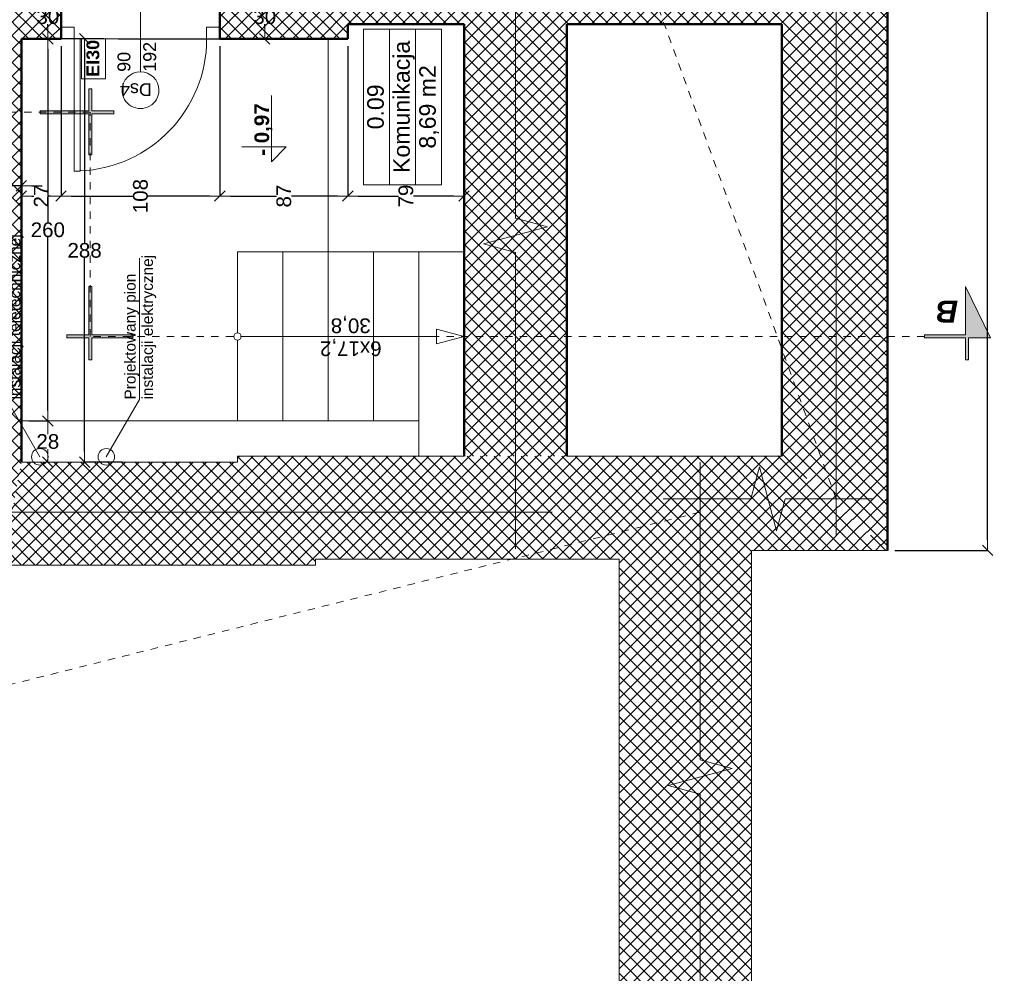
# Model space of a CAD drawing. Header units: millimetres. Extents: x 309006 to 595006, y -33000 to 67000.
# Tile 36 of 55: x 458201 to 464896, y 10075 to 16562. Entities that reach past the tile are written whole.
import ezdxf
from ezdxf.enums import TextEntityAlignment as Align

# ---------------------------------------------------------------- set-up
doc = ezdxf.new("R2010")
doc.units = ezdxf.units.MM
doc.header["$MEASUREMENT"] = 0
doc.linetypes.add('Przerywana 1_100', pattern=[100, 50, -50])
for name, color, linetype in [('Drzwi ArchiCAD', 7, 'Continuous'), ('Opisy', 7, 'Continuous'), ('Schody', 7, 'Continuous'), ('Wymiary', 7, 'Continuous'), ('Ściany', 7, 'Continuous')]:
    doc.layers.add(name, color=color, linetype=linetype)
for name, color, linetype, lineweight in [('Drzwi ArchiCAD_Nr_pióra__21', 7, 'Continuous', 50), ('Drzwi ArchiCAD_Nr_pióra__3', 7, 'Continuous', 20), ('Drzwi ArchiCAD_Nr_pióra__4', 7, 'Continuous', 20), ('Instalacje_Nr_pióra__120', 7, 'Continuous', 5), ('Instalacje_Nr_pióra__236', 30, 'Continuous', 5), ('Instalacje_Nr_pióra__237', 214, 'Continuous', 5), ('Metryczki pomieszczeń ArchiCADa_Nr_pióra__6', 7, 'Continuous', 13), ('Opisy_Nr_pióra__120', 7, 'Continuous', 5), ('Opisy_Nr_pióra__20', 1, 'Continuous', 13), ('Poziomy_Nr_pióra__6', 7, 'Continuous', 13), ('Schody_Nr_pióra__23', 7, 'Continuous', 5), ('Schody_Nr_pióra__3', 7, 'Continuous', 20), ('Znaczniki drzwi ArchiCADa_Nr_pióra__5', 7, 'Continuous', 5), ('Znaczniki_Nr_pióra__6', 7, 'Continuous', 13), ('Ściany_Nr_pióra__21', 7, 'Continuous', 50)]:
    doc.layers.add(name, color=color, linetype=linetype, lineweight=lineweight)
for name, color, linetype, lineweight, true_color in [('Drzwi ArchiCAD_Nr_pióra__82', 7, 'Continuous', 5, 0x4b4b4b), ('Opisy_Nr_pióra__82', 7, 'Continuous', 5, 0x4b4b4b), ('Schody_Nr_pióra__43', 7, 'Continuous', 5, 0x4b4b4b), ('Ściany_Nr_pióra__102', 7, 'Continuous', 5, 0x8c8c8c)]:
    doc.layers.add(name, color=color, linetype=linetype, lineweight=lineweight, true_color=true_color)
doc.styles.add('GENERATED_STYLE_1', font='arial.ttf')
doc.styles.add('GENERATED_STYLE_2', font='arial.ttf')
doc.styles.add('GENERATED_STYLE_3', font='arial.ttf')
doc.dimstyles.new('GENERATED_STYLE__1', dxfattribs={"dimtxt": 100, "dimasz": 71.25, "dimexe": 0.18, "dimexo": 50, "dimgap": 0.09, "dimtad": 1, "dimdec": 0, "dimlfac": 0.1, "dimzin": 0, "dimdsep": 46, "dimtxsty": 'GENERATED_STYLE_1', "dimblk": 'ARROWHEAD_6', "dimblk1": 'ARROWHEAD_6', "dimblk2": 'ARROWHEAD_6', "dimcen": 0.09, "dimclrd": 7, "dimclre": 7, "dimclrt": 7, "dimazin": 0, "dimtfac": 1, "dimtdec": 4, "dimtmove": 0, "dimatfit": 3, "dimfxl": 1, "dimtolj": 1, "dimtzin": 0, "dimarcsym": 0})
doc.dimstyles.new('GENERATED_STYLE__2', dxfattribs={"dimtxt": 100, "dimasz": 71.25, "dimexe": 0.18, "dimexo": 50, "dimgap": 0.09, "dimtad": 1, "dimtih": 1, "dimtoh": 1, "dimdec": 0, "dimlfac": 0.1, "dimzin": 0, "dimdsep": 46, "dimtxsty": 'GENERATED_STYLE_1', "dimblk": 'ARROWHEAD_6', "dimblk1": 'ARROWHEAD_6', "dimblk2": 'ARROWHEAD_6', "dimcen": 0.09, "dimclrd": 7, "dimclre": 7, "dimclrt": 7, "dimazin": 0, "dimtfac": 1, "dimtdec": 4, "dimtmove": 0, "dimatfit": 3, "dimfxl": 1, "dimtolj": 1, "dimtzin": 0, "dimarcsym": 0})
pattern_1 = [(45, (0, 0), (-45.961939, 45.961939), []), (135, (0, 0), (45.961939, 45.961939), [])]
pattern_2 = [(135, (465709.09, -272436.916), (-45.961939, -45.961939), []), (225, (465709.09, -272436.916), (-45.961939, 45.961939), [])]

# ---------------------------------------------------------------- blocks, each defined once
blk = doc.blocks.new('Komunikacja_0.09_45', base_point=(288405.9, 4905.9))
at = {"layer": 'Metryczki pomieszczeń ArchiCADa_Nr_pióra__6', "linetype": 'Continuous'}
for p, q in [((287876, 5171.1), (288935.7, 5171.1)), ((287876, 4994.3), (287876, 5171.1)), ((288935.7, 5171.1), (288935.7, 4994.3)), ((288935.7, 4994.3), (287876, 4994.3)), ((287876, 4994.3), (288935.7, 4994.3)), ((287876, 4817.5), (287876, 4994.3)), ((288935.7, 4994.3), (288935.7, 4817.5)), ((288935.7, 4817.5), (287876, 4817.5)), ((287876, 4817.5), (288935.7, 4817.5)), ((287876, 4640.7), (287876, 4817.5)), ((288935.7, 4817.5), (288935.7, 4640.7)), ((288935.7, 4640.7), (287876, 4640.7))]:
    blk.add_line(p, q, dxfattribs=at)
at = {"layer": 'Metryczki pomieszczeń ArchiCADa_Nr_pióra__6'}
for tag, style, p in [('ROOM_NUMBER', 'GENERATED_STYLE_2', (288405.9, 5145.4)), ('ROOM_NAME', 'GENERATED_STYLE_2', (288405.9, 4968.6)), ('ROOM_AREA', 'GENERATED_STYLE_1', (288405.9, 4791.8))]:
    blk.add_attdef(tag, text='', height=112.5, dxfattribs=dict(at, style=style)).set_placement(p, align=Align.TOP_CENTER)
blk = doc.blocks.new('D1 Drzwi proste 13_2')
at = {"layer": 'Drzwi ArchiCAD_Nr_pióra__21', "linetype": 'Continuous'}
for p, q in [((-540, 0), (-540, -80)), ((540, 0), (540, -80))]:
    blk.add_line(p, q, dxfattribs=at)
at = {"layer": 'Drzwi ArchiCAD_Nr_pióra__3', "linetype": 'Continuous'}
blk.add_arc((450, 0), 900, 92.54732, 180, dxfattribs=at)
at = {"layer": 'Drzwi ArchiCAD_Nr_pióra__4', "linetype": 'Continuous'}
for p, q in [((450, 900), (410, 900)), ((410, 900), (410, 0)), ((450, 0), (450, 900)), ((-450, 0), (-540, 0)), ((-540, 0), (-540, -80)), ((-450, -80), (-450, 0)), ((410, 0), (450, 0)), ((540, 0), (450, 0)), ((450, 0), (450, -80)), ((540, -80), (540, 0)), ((-540, -80), (-450, -80)), ((450, -80), (540, -80))]:
    blk.add_line(p, q, dxfattribs=at)
at = {"layer": 'Drzwi ArchiCAD_Nr_pióra__82', "linetype": 'Przerywana 1_100'}
for p, q in [((-540, 0), (540, 0)), ((-540, -300), (540, -300))]:
    blk.add_line(p, q, dxfattribs=at)
blk = doc.blocks.new('Znacznik O 13_15')
at = {"layer": 'Znaczniki drzwi ArchiCADa_Nr_pióra__5', "linetype": 'Continuous'}
blk.add_line((0, -525), (0, 100), dxfattribs=at)
for start, end in [(0, 180), (180, 0)]:
    blk.add_arc((0, -650), 125, start, end, dxfattribs=at)
at = {"layer": 'Znaczniki drzwi ArchiCADa_Nr_pióra__5', "style": 'GENERATED_STYLE_1'}
for tag, rotation, p in [('AC_MarkerText_2', 90, (-13.75, -496.4395)), ('AC_MarkerText_3', 90, (161.25, -496.4395)), ('AC_MarkerText_1', 180, (106.405, -547.6295))]:
    blk.add_attdef(tag, text='', height=87.5, rotation=rotation, dxfattribs=at).set_placement(p, align=Align.BOTTOM_LEFT)
blk = doc.blocks.new('Ściana_10', base_point=(288869, 8497.1))
at = {"layer": 'Ściany_Nr_pióra__102', "linetype": 'Continuous'}
h = blk.add_hatch(dxfattribs=at)
h.set_pattern_fill('Bloczki_betonowe', color=256, style=0, pattern_type=2)
h.set_pattern_definition(pattern_1)
h.paths.add_polyline_path([(288869, 8497.1), (288869, 7227.1), (288949, 7227.1), (289169, 7227.1), (289169, 8497.1)])
h = blk.add_hatch(dxfattribs=at)
h.set_pattern_fill('Bloczki_betonowe', color=256, style=0, pattern_type=2)
h.set_pattern_definition(pattern_1)
h.paths.add_polyline_path([(288869, 5277.1), (289169, 5287.1), (289169, 6147.1), (288949, 6147.1), (288869, 6147.1)])
at = {"layer": 'Ściany_Nr_pióra__21', "linetype": 'Continuous'}
for p, q in [((288869, 7227.1), (288949, 7227.1)), ((288949, 7227.1), (289169, 7227.1)), ((288869, 6147.1), (288949, 6147.1)), ((288949, 6147.1), (289169, 6147.1))]:
    blk.add_line(p, q, dxfattribs=at)
at = {"layer": 'Ściany_Nr_pióra__21', "linetype": 'Continuous', "flags": 128}
for points in [[(288869, 8497.1), (288869, 7627.1)], [(289169, 8497.1), (289029, 8497.1)], [(289169, 7227.1), (289169, 8497.1)], [(288869, 7497.1), (288869, 7227.1)], [(288869, 6147.1), (288869, 5277.1)], [(289169, 5317.1), (289169, 6147.1)]]:
    blk.add_lwpolyline(points, dxfattribs=at)
at = {"layer": 'Drzwi ArchiCAD', "color": 251, "linetype": 'Continuous', "lineweight": 20, "true_color": 0x6a6a6a, "zscale": 1000, "rotation": 90}
blk.add_blockref('D1 Drzwi proste 13_2', (288869, 6687.1), dxfattribs=at)
at = {"layer": 'Znaczniki drzwi ArchiCADa_Nr_pióra__5'}
ref = blk.add_blockref('Znacznik O 13_15', (289169, 6687.1), dxfattribs=dict(at, rotation=270))
ref.add_attrib('AC_MarkerText_1', 'Ds4', dxfattribs={"color": 7, "height": 87.5, "rotation": 90, "style": 'GENERATED_STYLE_1'}).set_placement((288592.8, 6609.3), align=Align.BOTTOM_LEFT)
ref.add_attrib('AC_MarkerText_2', '90', dxfattribs={"color": 7, "height": 87.5, "rotation": 360, "style": 'GENERATED_STYLE_1'}).set_placement((288644, 6729.4), align=Align.BOTTOM_LEFT)
ref.add_attrib('AC_MarkerText_3', '192', dxfattribs={"color": 7, "height": 87.5, "rotation": 360, "style": 'GENERATED_STYLE_1'}).set_placement((288644, 6554.4), align=Align.BOTTOM_LEFT)
blk = doc.blocks.new('Ściana_135', base_point=(288969, 5277.1))
at = {"layer": 'Ściany_Nr_pióra__102', "linetype": 'Continuous'}
h = blk.add_hatch(dxfattribs=at)
h.set_pattern_fill('Bloczki_betonowe', color=256, style=0, pattern_type=2)
h.set_pattern_definition(pattern_1)
h.paths.add_polyline_path([(288969, 5277.1), (288969, 2327.1), (289669, 2327.1), (289669, 5287.1)])
at = {"layer": 'Ściany_Nr_pióra__21', "linetype": 'Continuous', "flags": 128}
for points in [[(288969, 5277.1), (288969, 4487.1)], [(289669, 2327.1), (289669, 5287.1)], [(288969, 3787.1), (288969, 2327.1)]]:
    blk.add_lwpolyline(points, dxfattribs=at)
blk = doc.blocks.new('Ściana_137', base_point=(285989, 7497.1))
at = {"layer": 'Ściany_Nr_pióra__102', "linetype": 'Continuous'}
h = blk.add_hatch(dxfattribs=at)
h.set_pattern_fill('Bloczki_betonowe', color=256, style=0, pattern_type=2)
h.set_pattern_definition(pattern_1)
h.paths.add_polyline_path([(285989, 7497.1), (288869, 7497.1), (288869, 7627.1), (285289, 7627.1)])
at = {"layer": 'Ściany_Nr_pióra__21', "linetype": 'Continuous', "flags": 128}
for points in [[(285299, 7627.1), (285289, 7627.1)], [(288869, 7627.1), (285999, 7627.1)], [(285989, 7497.1), (288869, 7497.1)]]:
    blk.add_lwpolyline(points, dxfattribs=at)
blk = doc.blocks.new('Ściana_140', base_point=(288869, 5277.1))
at = {"layer": 'Ściany_Nr_pióra__102', "linetype": 'Continuous'}
h = blk.add_hatch(dxfattribs=at)
h.set_pattern_fill('Bloczki_betonowe', color=256, style=0, pattern_type=2)
h.set_pattern_definition(pattern_1)
h.paths.add_polyline_path([(288869, 5277.1), (288969, 5277.1), (289669, 5287.1), (289169, 5287.1)])
at = {"layer": 'Ściany_Nr_pióra__21', "linetype": 'Continuous', "flags": 128}
for points in [[(288869, 5277.1), (288969, 5277.1)], [(289669, 5287.1), (289169, 5287.1)]]:
    blk.add_lwpolyline(points, dxfattribs=at)
blk = doc.blocks.new('Ściana_160', base_point=(293729, 1607.1))
at = {"layer": 'Ściany_Nr_pióra__102', "linetype": 'Continuous'}
h = blk.add_hatch(dxfattribs=at)
h.set_pattern_fill('Bloczki_betonowe', color=256, style=0, pattern_type=2)
h.set_pattern_definition(pattern_1)
h.paths.add_polyline_path([(293729, 2327.1), (286029, 2327.1), (285389, 1607.1), (294409, 1607.1)])
at = {"layer": 'Ściany_Nr_pióra__21', "linetype": 'Continuous', "flags": 128}
for points in [[(288969, 2327.1), (286029, 2327.1)], [(293729, 2327.1), (289669, 2327.1)], [(285389, 1607.1), (294409, 1607.1)]]:
    blk.add_lwpolyline(points, dxfattribs=at)
blk = doc.blocks.new('Ściana_195', base_point=(288969, 4487.1))
at = {"layer": 'Ściany_Nr_pióra__102', "linetype": 'Continuous'}
h = blk.add_hatch(dxfattribs=at)
h.set_pattern_fill('Bloczki_betonowe', color=256, style=0, pattern_type=2)
h.set_pattern_definition(pattern_1)
h.paths.add_polyline_path([(288969, 4487.1), (286029, 4487.1), (286029, 3787.1), (288969, 3787.1)])
at = {"layer": 'Ściany_Nr_pióra__21', "linetype": 'Continuous', "flags": 128}
for points in [[(288969, 4487.1), (286029, 4487.1)], [(286029, 3787.1), (288969, 3787.1)]]:
    blk.add_lwpolyline(points, dxfattribs=at)
blk = doc.blocks.new('Linia_5', base_point=(286844, 6002.1))
at = {"layer": 'Schody_Nr_pióra__23', "linetype": 'Continuous'}
for p, q in [((286844, 4487.1), (286794, 4673.7)), ((286794, 4673.7), (286894, 4673.7)), ((286844, 4487.1), (286894, 4673.7))]:
    blk.add_line(p, q, dxfattribs=at)
at = {"layer": 'Schody_Nr_pióra__43', "linetype": 'Continuous'}
blk.add_line((286844, 6002.1), (286844, 4673.7), dxfattribs=at)
blk = doc.blocks.new('ARROWHEAD_6')
at = {"color": 0, "linetype": 'Continuous', "lineweight": 0}
for p, q in [((0, 0), (-1, 0)), ((-0.5, -0.5), (0.5, 0.5))]:
    blk.add_line(p, q, dxfattribs=at)
blk = doc.blocks.new('*D1366')
at = {"layer": 'Defpoints', "color": 0}
for p in [(458822, 16732.1), (459867, 16732.1), (458822, 16432.1)]:
    blk.add_point(p, dxfattribs=at)
at = {"layer": 'Wymiary', "color": 7, "linetype": 'Continuous', "lineweight": -2}
for p, q in [((458872, 16732.1), (459867.2, 16732.1)), ((459867, 16660.9), (459867, 16633.2)), ((459867, 16503.4), (459867, 16531)), ((458872, 16432.1), (459867.2, 16432.1))]:
    blk.add_line(p, q, dxfattribs=at)
at = {"layer": 'Wymiary', "color": 7, "lineweight": -2, "xscale": 71.25, "yscale": 71.25, "zscale": 71.25}
for p, rotation in [((459867, 16732.1), 90), ((459867, 16432.1), 270)]:
    blk.add_blockref('ARROWHEAD_6', p, dxfattribs=dict(at, rotation=rotation))
at = {"layer": 'Wymiary', "color": 7, "lineweight": 5, "insert": (459867, 16582.1), "char_height": 100, "attachment_point": 5, "style": 'GENERATED_STYLE_1'}
blk.add_mtext('\\A1;30', dxfattribs=at)
blk = doc.blocks.new('*D1390')
at = {"layer": 'Defpoints', "color": 0}
for p in [(461222, 16532.1), (460432, 16432.1), (460432, 15362.1)]:
    blk.add_point(p, dxfattribs=at)
at = {"layer": 'Wymiary', "color": 7, "linetype": 'Continuous', "lineweight": -2}
for p, q in [((461222, 16482.1), (461222, 15361.9)), ((460432, 16382.1), (460432, 15361.9)), ((460503.2, 15362.1), (460775.8, 15362.1)), ((461150.7, 15362.1), (460878.1, 15362.1))]:
    blk.add_line(p, q, dxfattribs=at)
at = {"layer": 'Wymiary', "color": 7, "lineweight": -2, "xscale": 71.25, "yscale": 71.25, "zscale": 71.25, "rotation": 180}
blk.add_blockref('ARROWHEAD_6', (460432, 15362.1), dxfattribs=at)
at = {"layer": 'Wymiary', "color": 7, "lineweight": -2, "xscale": 71.25, "yscale": 71.25, "zscale": 71.25}
blk.add_blockref('ARROWHEAD_6', (461222, 15362.1), dxfattribs=at)
at = {"layer": 'Wymiary', "color": 7, "lineweight": 5, "insert": (460827, 15362.1), "char_height": 100, "attachment_point": 5, "rotation": 90, "style": 'GENERATED_STYLE_1'}
blk.add_mtext('\\A1;79', dxfattribs=at)
blk = doc.blocks.new('*D1391')
at = {"layer": 'Defpoints', "color": 0}
for p in [(459562, 16432.1), (460432, 16432.1), (459562, 15362.1)]:
    blk.add_point(p, dxfattribs=at)
at = {"layer": 'Wymiary', "color": 7, "linetype": 'Continuous', "lineweight": -2}
for p, q in [((459562, 16382.1), (459562, 15361.9)), ((460432, 16382.1), (460432, 15361.9)), ((459633.2, 15362.1), (459945.8, 15362.1)), ((460360.7, 15362.1), (460048.1, 15362.1))]:
    blk.add_line(p, q, dxfattribs=at)
at = {"layer": 'Wymiary', "color": 7, "lineweight": -2, "xscale": 71.25, "yscale": 71.25, "zscale": 71.25, "rotation": 180}
blk.add_blockref('ARROWHEAD_6', (459562, 15362.1), dxfattribs=at)
at = {"layer": 'Wymiary', "color": 7, "lineweight": -2, "xscale": 71.25, "yscale": 71.25, "zscale": 71.25}
blk.add_blockref('ARROWHEAD_6', (460432, 15362.1), dxfattribs=at)
at = {"layer": 'Wymiary', "color": 7, "lineweight": 5, "insert": (459997, 15362.1), "char_height": 100, "attachment_point": 5, "rotation": 90, "style": 'GENERATED_STYLE_1'}
blk.add_mtext('\\A1;87', dxfattribs=at)
blk = doc.blocks.new('*D1392')
at = {"layer": 'Defpoints', "color": 0}
for p in [(458482, 16432.1), (459562, 16432.1), (458482, 15362.1)]:
    blk.add_point(p, dxfattribs=at)
at = {"layer": 'Wymiary', "color": 7, "linetype": 'Continuous', "lineweight": -2}
for p, q in [((458482, 16382.1), (458482, 15361.9)), ((459562, 16382.1), (459562, 15361.9)), ((458553.2, 15362.1), (458970.8, 15362.1)), ((459490.7, 15362.1), (459073.1, 15362.1))]:
    blk.add_line(p, q, dxfattribs=at)
at = {"layer": 'Wymiary', "color": 7, "lineweight": -2, "xscale": 71.25, "yscale": 71.25, "zscale": 71.25, "rotation": 180}
blk.add_blockref('ARROWHEAD_6', (458482, 15362.1), dxfattribs=at)
at = {"layer": 'Wymiary', "color": 7, "lineweight": -2, "xscale": 71.25, "yscale": 71.25, "zscale": 71.25}
blk.add_blockref('ARROWHEAD_6', (459562, 15362.1), dxfattribs=at)
at = {"layer": 'Wymiary', "color": 7, "lineweight": 5, "insert": (459022, 15362.1), "char_height": 100, "attachment_point": 5, "rotation": 90, "style": 'GENERATED_STYLE_1'}
blk.add_mtext('\\A1;108', dxfattribs=at)
blk = doc.blocks.new('*D1393')
at = {"layer": 'Defpoints', "color": 0}
for p in [(458482, 16432.1), (458212, 15362.1), (458212, 14992.1)]:
    blk.add_point(p, dxfattribs=at)
at = {"layer": 'Wymiary', "color": 7, "linetype": 'Continuous', "lineweight": -2}
for p, q in [((458482, 16382.1), (458482, 15361.9)), ((458212, 15042.1), (458212, 15362.3)), ((458283.2, 15362.1), (458296.7, 15362.1)), ((458410.7, 15362.1), (458397.3, 15362.1))]:
    blk.add_line(p, q, dxfattribs=at)
at = {"layer": 'Wymiary', "color": 7, "lineweight": -2, "xscale": 71.25, "yscale": 71.25, "zscale": 71.25, "rotation": 180}
blk.add_blockref('ARROWHEAD_6', (458212, 15362.1), dxfattribs=at)
at = {"layer": 'Wymiary', "color": 7, "lineweight": -2, "xscale": 71.25, "yscale": 71.25, "zscale": 71.25}
blk.add_blockref('ARROWHEAD_6', (458482, 15362.1), dxfattribs=at)
at = {"layer": 'Wymiary', "color": 7, "lineweight": 5, "insert": (458347, 15362.1), "char_height": 100, "attachment_point": 5, "rotation": 90, "style": 'GENERATED_STYLE_1'}
blk.add_mtext('\\A1;27', dxfattribs=at)
blk = doc.blocks.new('*D1394')
at = {"layer": 'Defpoints', "color": 0}
for p in [(458082, 16432.1), (458082, 15432.1), (458212, 14992.1)]:
    blk.add_point(p, dxfattribs=at)
at = {"layer": 'Wymiary', "color": 7, "linetype": 'Continuous', "lineweight": -2}
for p, q in [((458082, 16382.1), (458082, 15431.9)), ((458010.7, 15432.1), (457939.5, 15432.1)), ((458212, 15432.1), (458082, 15432.1)), ((458212, 15042.1), (458212, 15432.3)), ((458283.2, 15432.1), (458354.5, 15432.1))]:
    blk.add_line(p, q, dxfattribs=at)
at = {"layer": 'Wymiary', "color": 7, "lineweight": -2, "xscale": 71.25, "yscale": 71.25, "zscale": 71.25}
blk.add_blockref('ARROWHEAD_6', (458082, 15432.1), dxfattribs=at)
at = {"layer": 'Wymiary', "color": 7, "lineweight": -2, "xscale": 71.25, "yscale": 71.25, "zscale": 71.25, "rotation": 180}
blk.add_blockref('ARROWHEAD_6', (458212, 15432.1), dxfattribs=at)
at = {"layer": 'Wymiary', "color": 7, "lineweight": 5, "insert": (457968.6, 15362.1), "char_height": 100, "attachment_point": 5, "rotation": 90, "style": 'GENERATED_STYLE_1'}
blk.add_mtext('\\A1;13', dxfattribs=at)
blk = doc.blocks.new('*D1395')
at = {"layer": 'Defpoints', "color": 0}
for p in [(458392, 16432.1), (458822, 16432.1), (458212, 13832.1)]:
    blk.add_point(p, dxfattribs=at)
at = {"layer": 'Wymiary', "color": 7, "linetype": 'Continuous', "lineweight": -2}
for p, q in [((458772, 16432.1), (458391.8, 16432.1)), ((458392, 16360.9), (458392, 15183.2)), ((458392, 13903.4), (458392, 15081)), ((458262, 13832.1), (458392.2, 13832.1))]:
    blk.add_line(p, q, dxfattribs=at)
at = {"layer": 'Wymiary', "color": 7, "lineweight": -2, "xscale": 71.25, "yscale": 71.25, "zscale": 71.25}
for p, rotation in [((458392, 16432.1), 90), ((458392, 13832.1), 270)]:
    blk.add_blockref('ARROWHEAD_6', p, dxfattribs=dict(at, rotation=rotation))
at = {"layer": 'Wymiary', "color": 7, "lineweight": 5, "insert": (458392, 15132.1), "char_height": 100, "attachment_point": 5, "style": 'GENERATED_STYLE_1'}
blk.add_mtext('\\A1;260', dxfattribs=at)
blk = doc.blocks.new('*D1396')
at = {"layer": 'Defpoints', "color": 0}
for p in [(458392, 16732.1), (458822, 16732.1), (458822, 16432.1)]:
    blk.add_point(p, dxfattribs=at)
at = {"layer": 'Wymiary', "color": 7, "linetype": 'Continuous', "lineweight": -2}
for p, q in [((458772, 16732.1), (458391.8, 16732.1)), ((458392, 16660.9), (458392, 16633.2)), ((458392, 16503.4), (458392, 16531)), ((458772, 16432.1), (458391.8, 16432.1))]:
    blk.add_line(p, q, dxfattribs=at)
at = {"layer": 'Wymiary', "color": 7, "lineweight": -2, "xscale": 71.25, "yscale": 71.25, "zscale": 71.25}
for p, rotation in [((458392, 16732.1), 90), ((458392, 16432.1), 270)]:
    blk.add_blockref('ARROWHEAD_6', p, dxfattribs=dict(at, rotation=rotation))
at = {"layer": 'Wymiary', "color": 7, "lineweight": 5, "insert": (458392, 16582.1), "char_height": 100, "attachment_point": 5, "style": 'GENERATED_STYLE_1'}
blk.add_mtext('\\A1;30', dxfattribs=at)
blk = doc.blocks.new('*D1397')
at = {"layer": 'Defpoints', "color": 0}
for p in [(458642, 16432.1), (458822, 16432.1), (458947, 13552.1)]:
    blk.add_point(p, dxfattribs=at)
at = {"layer": 'Wymiary', "color": 7, "linetype": 'Continuous', "lineweight": -2}
for p, q in [((458772, 16432.1), (458641.8, 16432.1)), ((458642, 16360.9), (458642, 15043.2)), ((458642, 13623.4), (458642, 14941)), ((458897, 13552.1), (458641.8, 13552.1))]:
    blk.add_line(p, q, dxfattribs=at)
at = {"layer": 'Wymiary', "color": 7, "lineweight": -2, "xscale": 71.25, "yscale": 71.25, "zscale": 71.25}
for p, rotation in [((458642, 16432.1), 90), ((458642, 13552.1), 270)]:
    blk.add_blockref('ARROWHEAD_6', p, dxfattribs=dict(at, rotation=rotation))
at = {"layer": 'Wymiary', "color": 7, "lineweight": 5, "insert": (458642, 14992.1), "char_height": 100, "attachment_point": 5, "style": 'GENERATED_STYLE_1'}
blk.add_mtext('\\A1;288', dxfattribs=at)
blk = doc.blocks.new('*D1411')
at = {"layer": 'Defpoints', "color": 0}
for p in [(464102, 21972.1), (464782, 21972.1), (464102, 12952.1)]:
    blk.add_point(p, dxfattribs=at)
at = {"layer": 'Wymiary', "color": 7, "linetype": 'Continuous', "lineweight": -2}
for p, q in [((464152, 21972.1), (464782.2, 21972.1)), ((464782, 21900.9), (464782, 17513.2)), ((464782, 13023.4), (464782, 17411)), ((464152, 12952.1), (464782.2, 12952.1))]:
    blk.add_line(p, q, dxfattribs=at)
at = {"layer": 'Wymiary', "color": 7, "lineweight": -2, "xscale": 71.25, "yscale": 71.25, "zscale": 71.25}
for p, rotation in [((464782, 21972.1), 90), ((464782, 12952.1), 270)]:
    blk.add_blockref('ARROWHEAD_6', p, dxfattribs=dict(at, rotation=rotation))
at = {"layer": 'Wymiary', "color": 7, "lineweight": 5, "insert": (464782, 17462.1), "char_height": 100, "attachment_point": 5, "style": 'GENERATED_STYLE_1'}
blk.add_mtext('\\A1;902', dxfattribs=at)

msp = doc.modelspace()

# ---------------------------------------------------------------- hatches: boundary and pattern name
at = {"layer": 'Znaczniki_Nr_pióra__6', "linetype": 'Continuous', "lineweight": 5}
for points in [[(458670.4, 15642.1), (458670.4, 15922.1), (458340.4, 15922.1), (458340.4, 15942.1), (458670.4, 15942.1), (458670.4, 16092.1), (458690.4, 16092.1), (458690.4, 15942.1), (458840.4, 15942.1), (458840.4, 15922.1), (458690.4, 15922.1), (458690.4, 15642.1)], [(458970.4, 14417.1), (458690.4, 14417.1), (458690.4, 14747.1), (458670.4, 14747.1), (458670.4, 14417.1), (458520.4, 14417.1), (458520.4, 14397.1), (458670.4, 14397.1), (458670.4, 14247.1), (458690.4, 14247.1), (458690.4, 14397.1), (458970.4, 14397.1)], [(464352, 14417.1), (464632, 14417.1), (464632, 14747.1), (464802, 14397.1), (464652, 14397.1), (464652, 14247.1), (464632, 14247.1), (464632, 14397.1), (464352, 14397.1)]]:
    msp.add_hatch(color=256, dxfattribs=at).paths.add_polyline_path(points)
at = {"layer": 'Ściany_Nr_pióra__102', "linetype": 'Continuous', "lineweight": 5}
h = msp.add_hatch(dxfattribs=at)
h.set_pattern_fill('Bloczki_betonowe', color=256, angle=90, style=0, pattern_type=2)
h.set_pattern_definition(pattern_2)
h.paths.add_polyline_path([(459682, 13592.1), (459682, 13552.1), (460212, 12852.1), (460212, 12892.1)])
h = msp.add_hatch(dxfattribs=at)
h.set_pattern_fill('Bloczki_betonowe', color=256, angle=90, style=0, pattern_type=2)
h.set_pattern_definition(pattern_2)
h.paths.add_polyline_path([(463177, 13592.1), (459682, 13592.1), (460212, 12892.1), (462277, 12892.1)])
h = msp.add_hatch(dxfattribs=at)
h.set_pattern_fill('Bloczki_betonowe', color=256, angle=90, style=0, pattern_type=2)
h.set_pattern_definition(pattern_2)
h.paths.add_polyline_path([(463177, 1144.2), (463177, 13592.1), (462277, 12892.1), (462277, 1844.2)])
h = msp.add_hatch(dxfattribs=at)
h.set_pattern_fill('Bloczki_betonowe', color=256, angle=90, style=0, pattern_type=2)
h.set_pattern_definition(pattern_2)
h.paths.add_polyline_path([(463382, 13592.1), (463177, 13592.1), (463177, 12952.1), (464102, 12952.1)])
h = msp.add_hatch(dxfattribs=at)
h.set_pattern_fill('Bloczki_betonowe', color=256, angle=90, style=0, pattern_type=2)
h.set_pattern_definition(pattern_2)
h.paths.add_polyline_path([(459682, 13552.1), (458212, 13552.1), (458082, 12852.1), (460212, 12852.1)])

# ---------------------------------------------------------------- linework, layer by layer
at = {"layer": 'Instalacje_Nr_pióra__120', "linetype": 'Continuous', "lineweight": 5, "flags": 128}
for points in [[(458337.7, 13588.4), (458112.7, 13978.1), (458112.7, 15078)], [(458789.9, 13588.4), (459014.9, 13978.1), (459014.9, 14940.1)]]:
    msp.add_lwpolyline(points, dxfattribs=at)
at = {"layer": 'Instalacje_Nr_pióra__236', "linetype": 'Continuous', "lineweight": 5}
for start, end in [(90, 270), (270, 90)]:
    msp.add_arc((458789.9, 13588.4), 56.3, start, end, dxfattribs=at)
at = {"layer": 'Instalacje_Nr_pióra__237', "linetype": 'Continuous', "lineweight": 5}
for start, end in [(90, 270), (270, 90)]:
    msp.add_arc((458337.7, 13588.4), 56.3, start, end, dxfattribs=at)
at = {"layer": 'Opisy', "color": 9, "linetype": 'Continuous', "lineweight": 5, "flags": 128}
msp.add_lwpolyline([(458212, 13552.1), (459682, 13552.1), (459682, 13592.1), (461222, 13592.1), (461222, 16532.1), (460432, 16532.1), (460432, 16432.1), (458212, 16432.1)], close=True, dxfattribs=at)
at = {"layer": 'Opisy_Nr_pióra__120', "linetype": 'Continuous', "lineweight": 5}
for p, q in [((463752, 17345.6), (463752, 13052.1)), ((461572, 17132.1), (461572, 15211.1)), ((461572, 15211.1), (461789.3, 15152.8)), ((461354.7, 15036.4), (461789.3, 15152.8)), ((461354.7, 15036.4), (461572, 14978.1)), ((461572, 14978.1), (461572, 12962.1)), ((462827, 11526.1), (462827, 13552.1)), ((463173, 13302.1), (463231.3, 13519.4)), ((463347.7, 13084.8), (463231.3, 13519.4)), ((462577, 13302.1), (463173, 13302.1)), ((463347.7, 13084.8), (463406, 13302.1)), ((463406, 13302.1), (464002, 13302.1)), ((461822, 13212.1), (454533.5, 13212.1)), ((463044.3, 11467.8), (462827, 11526.1)), ((463044.3, 11467.8), (462609.7, 11351.4)), ((462827, 11293.1), (462609.7, 11351.4)), ((462827, 9179.4), (462827, 11293.1))]:
    msp.add_line(p, q, dxfattribs=at)
at = {"layer": 'Opisy_Nr_pióra__20', "linetype": 'Continuous', "lineweight": 5, "flags": 128}
msp.add_lwpolyline([(458622, 16160.7), (458622, 16432.1), (458784.5, 16432.1), (458784.5, 16160.7)], close=True, dxfattribs=at)
at = {"layer": 'Opisy_Nr_pióra__82', "linetype": 'Przerywana 1_100', "lineweight": 5}
for p, q in [((463752, 13302.1), (460742, 21622.1)), ((462827, 13212.1), (442712, 8182.1))]:
    msp.add_line(p, q, dxfattribs=at)
at = {"layer": 'Poziomy_Nr_pióra__6', "linetype": 'Continuous', "lineweight": 5}
for p, q in [((459912.3, 15696.1), (459912.3, 16046.1)), ((460012.3, 15696.1), (459712.3, 15696.1)), ((460012.3, 15696.1), (459912.3, 15596.1)), ((459912.3, 15596.1), (459912.3, 15696.1))]:
    msp.add_line(p, q, dxfattribs=at)
at = {"layer": 'Schody_Nr_pióra__23', "linetype": 'Continuous', "lineweight": 5}
msp.add_circle((459682, 14407.1), 25, dxfattribs=at)
at = {"layer": 'Schody_Nr_pióra__3', "linetype": 'Continuous', "lineweight": 5}
for p, q in [((460298, 13832.1), (460298, 16432.1)), ((459682, 14982.1), (461222, 14982.1)), ((459682, 14432.1), (459682, 14982.1)), ((459990, 13832.1), (459990, 14982.1)), ((460606, 13832.1), (460606, 14982.1)), ((460914, 13592.1), (460914, 14982.1)), ((461222, 13592.1), (461222, 14982.1)), ((459682, 13832.1), (459682, 14382.1)), ((460914, 13832.1), (458212, 13832.1))]:
    msp.add_line(p, q, dxfattribs=at)
at = {"layer": 'Wymiary', "color": 7, "linetype": 'Continuous', "lineweight": 5}
for p, q in [((458262, 13832.1), (458392.2, 13832.1)), ((458392, 13760.9), (458392, 13743.2)), ((458392, 13623.4), (458392, 13641)), ((458897, 13552.1), (458391.8, 13552.1))]:
    msp.add_line(p, q, dxfattribs=at)
at = {"layer": 'Znaczniki_Nr_pióra__6', "linetype": 'Przerywana 1_100', "lineweight": 5}
for p, q in [((458680.4, 15932.1), (455292, 15932.1)), ((458680.4, 14407.1), (458680.4, 15932.1)), ((464352, 14407.1), (458680.4, 14407.1))]:
    msp.add_line(p, q, dxfattribs=at)
at = {"layer": 'Znaczniki_Nr_pióra__6', "linetype": 'Continuous', "lineweight": 5, "flags": 128}
for points in [[(458670.4, 15642.1), (458670.4, 15922.1), (458340.4, 15922.1), (458340.4, 15942.1), (458670.4, 15942.1), (458670.4, 16092.1), (458690.4, 16092.1), (458690.4, 15942.1), (458840.4, 15942.1), (458840.4, 15922.1), (458690.4, 15922.1), (458690.4, 15642.1)], [(458970.4, 14417.1), (458690.4, 14417.1), (458690.4, 14747.1), (458670.4, 14747.1), (458670.4, 14417.1), (458520.4, 14417.1), (458520.4, 14397.1), (458670.4, 14397.1), (458670.4, 14247.1), (458690.4, 14247.1), (458690.4, 14397.1), (458970.4, 14397.1)], [(464352, 14417.1), (464632, 14417.1), (464632, 14747.1), (464802, 14397.1), (464652, 14397.1), (464652, 14247.1), (464632, 14247.1), (464632, 14397.1), (464352, 14397.1)]]:
    msp.add_lwpolyline(points, close=True, dxfattribs=at)
at = {"layer": 'Ściany_Nr_pióra__21', "linetype": 'Continuous', "lineweight": 5, "flags": 128}
for points in [[(459682, 13592.1), (459682, 13552.1)], [(461222, 13592.1), (459682, 13592.1)], [(463177, 13592.1), (461922, 13592.1)], [(463382, 13592.1), (463177, 13592.1)], [(459682, 13552.1), (458212, 13552.1)], [(463177, 12952.1), (464102, 12952.1)], [(463177, 1144.2), (463177, 12952.1)], [(460212, 12852.1), (460212, 12892.1)], [(460212, 12892.1), (462277, 12892.1)], [(462277, 12892.1), (462277, 9827.1)], [(458082, 12852.1), (460212, 12852.1)]]:
    msp.add_lwpolyline(points, dxfattribs=at)

# ---------------------------------------------------------------- block references
at = {"layer": 'Opisy', "linetype": 'Continuous', "lineweight": 5}
ref = msp.add_blockref('Komunikacja_0.09_45', (460803.2, 15968.9), dxfattribs=dict(at, rotation=90))
ref.add_attrib('ROOM_NAME', 'Komunikacja', dxfattribs={"layer": 'Metryczki pomieszczeń ArchiCADa_Nr_pióra__6', "color": 7, "height": 112.5, "rotation": 90, "style": 'GENERATED_STYLE_2'}).set_placement((460740.5, 15968.9), align=Align.TOP_CENTER)
ref.add_attrib('ROOM_NUMBER', '0.09', dxfattribs={"layer": 'Metryczki pomieszczeń ArchiCADa_Nr_pióra__6', "color": 7, "height": 112.5, "rotation": 90, "style": 'GENERATED_STYLE_2'}).set_placement((460563.7, 15968.9), align=Align.TOP_CENTER)
ref.add_attrib('ROOM_AREA', '8,69 m2', dxfattribs={"layer": 'Metryczki pomieszczeń ArchiCADa_Nr_pióra__6', "color": 7, "height": 112.5, "rotation": 90, "style": 'GENERATED_STYLE_1'}).set_placement((460917.3, 15968.9), align=Align.TOP_CENTER)
at = {"layer": 'Schody', "color": 251, "linetype": 'Continuous', "lineweight": 5, "true_color": 0x4b4b4b, "rotation": 90}
msp.add_blockref('Linia_5', (459707, 14407.1), dxfattribs=at)
at = {"layer": 'Wymiary', "color": 7, "lineweight": 5, "xscale": 71.25, "yscale": 71.25, "zscale": 71.25}
for p, rotation in [((458392, 13832.1), 90), ((458392, 13552.1), 270)]:
    msp.add_blockref('ARROWHEAD_6', p, dxfattribs=dict(at, rotation=rotation))
at = {"layer": 'Ściany', "lineweight": 5, "rotation": 90}
for name, p in [('Ściana_160', (464102, 21292.1)), ('Ściana_135', (460432, 16532.1)), ('Ściana_140', (460432, 16432.1)), ('Ściana_10', (457212, 16432.1)), ('Ściana_195', (461222, 16532.1)), ('Ściana_137', (458212, 13552.1))]:
    msp.add_blockref(name, p, dxfattribs=at)

# ---------------------------------------------------------------- texts
at = {"layer": 'Instalacje_Nr_pióra__120', "linetype": 'Continuous', "lineweight": 5, "char_height": 75, "attachment_point": 4, "rotation": 90, "line_spacing_factor": 0.940037, "style": 'GENERATED_STYLE_1'}
for s, insert in [('\\A1;{\\fArial|b0|i0|c238|p38;Projektowany pion\\P\\fArial|b0|i0|c238|p38;instalacji teletechnicznej}', (458119.2, 13978.1)), ('\\A1;{\\fArial|b0|i0|c238|p38;Projektowany pion\\P\\fArial|b0|i0|c238|p38;instalacji elektrycznej}', (459021.4, 13978.1))]:
    msp.add_mtext(s, dxfattribs=dict(at, insert=insert))
at = {"layer": 'Opisy_Nr_pióra__20', "linetype": 'Continuous', "lineweight": 5, "insert": (458699, 16173.2), "char_height": 87.5, "attachment_point": 4, "rotation": 90, "style": 'GENERATED_STYLE_2'}
msp.add_mtext('\\A1;{\\fArial|b1|i0|c238|p38;EI30}', dxfattribs=at)
at = {"layer": 'Poziomy_Nr_pióra__6', "linetype": 'Continuous', "lineweight": 5, "insert": (459919.2, 15636.1), "char_height": 100, "attachment_point": 7, "rotation": 90, "style": 'GENERATED_STYLE_2'}
msp.add_mtext('\\A1;{\\fArial|b1|i0|c238|p38;- 0,97}', dxfattribs=at)
at = {"layer": 'Schody_Nr_pióra__23', "linetype": 'Continuous', "lineweight": 5, "insert": (460452, 14411.1), "char_height": 100, "attachment_point": 5, "rotation": 180, "line_spacing_factor": 0.936707, "style": 'GENERATED_STYLE_1'}
msp.add_mtext('\\A1;{\\fArial|b0|i0|c238|p38;6x17,2\\P\\fArial|b0|i0|c238|p38;30,8}', dxfattribs=at)
at = {"layer": 'Wymiary', "color": 7, "lineweight": 5, "insert": (458392, 13692.1), "char_height": 100, "attachment_point": 5, "style": 'GENERATED_STYLE_1'}
msp.add_mtext('\\A1;28', dxfattribs=at)
at = {"layer": 'Znaczniki_Nr_pióra__6', "linetype": 'Continuous', "lineweight": 5, "insert": (464582, 14576.4), "char_height": 150, "attachment_point": 4, "rotation": 180, "style": 'GENERATED_STYLE_3'}
msp.add_mtext('\\A1;{\\fArial|b1|i1|c238|p38;B}', dxfattribs=at)

# ---------------------------------------------------------------- dimensions: what is measured, and where the dimension line sits
at = {"layer": 'Wymiary', "linetype": 'Continuous', "lineweight": 5}
for base, p1, p2, picture, middle in [((464782, 21972.1), (464102, 12952.1), (464102, 21972.1), '*D1411', (464782, 17462.1)), ((458392, 16732.1), (458822, 16432.1), (458822, 16732.1), '*D1396', (458392, 16582.1)), ((459867, 16732.1), (458822, 16432.1), (458822, 16732.1), '*D1366', (459867, 16582.1)), ((458392, 16432.1), (458212, 13832.1), (458822, 16432.1), '*D1395', (458392, 15132.1)), ((458642, 16432.1), (458947, 13552.1), (458822, 16432.1), '*D1397', (458642, 14992.1))]:
    dim = msp.add_linear_dim(base=base, p1=p1, p2=p2, angle=90, dimstyle='GENERATED_STYLE__2', dxfattribs=at)
    dim.commit()
    dim.dimension.update_dxf_attribs({"geometry": picture, "text_midpoint": middle, "dimtype": 160})
for base, p1, p2, picture, middle in [((460432, 15362.1), (461222, 16532.1), (460432, 16432.1), '*D1390', (460827, 15362.1)), ((458082, 15432.1), (458212, 14992.1), (458082, 16432.1), '*D1394', (457968.6, 15362.1)), ((458212, 15362.1), (458482, 16432.1), (458212, 14992.1), '*D1393', (458347, 15362.1)), ((458482, 15362.1), (459562, 16432.1), (458482, 16432.1), '*D1392', (459022, 15362.1)), ((459562, 15362.1), (460432, 16432.1), (459562, 16432.1), '*D1391', (459997, 15362.1))]:
    dim = msp.add_linear_dim(base=base, p1=p1, p2=p2, angle=180, dimstyle='GENERATED_STYLE__1', dxfattribs=at)
    dim.commit()
    dim.dimension.update_dxf_attribs({"geometry": picture, "text_midpoint": middle, "dimtype": 160, "text_rotation": 90})

doc.saveas('drawing.dxf')
